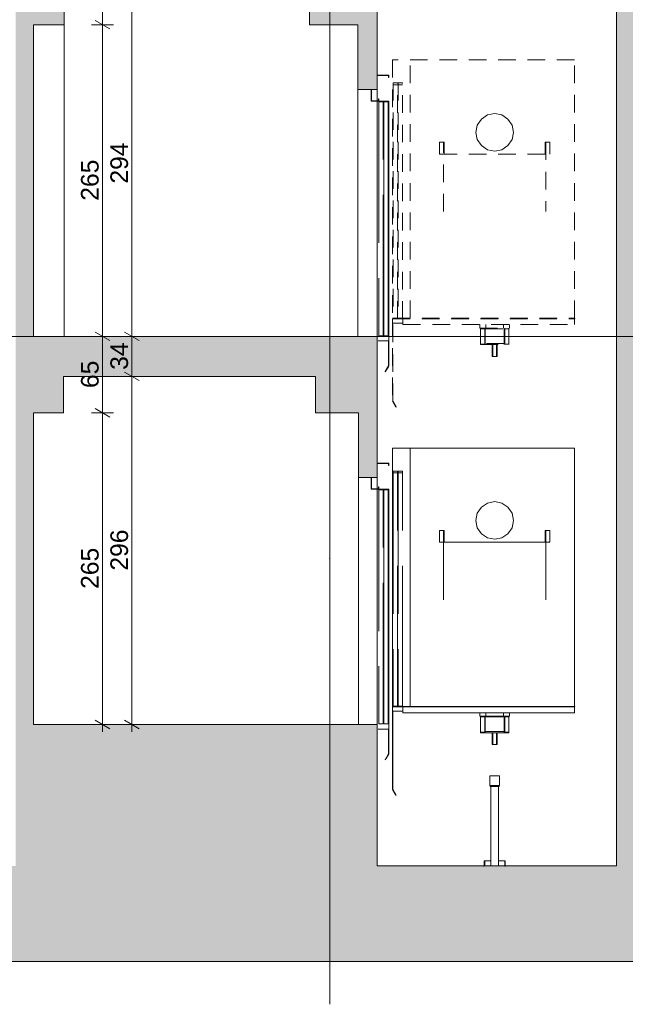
# Paper-space layout 'A-15 INWENTARYZACJA - PRZEKRÓJ' of a CAD drawing. Header units: millimetres. Extents: x 0 to 594, y 0 to 550.
# Tile 12 of 62: x 252 to 303, y 105 to 189. Entities that reach past the tile are written whole.
import ezdxf
from ezdxf.xclip import XClip

# ---------------------------------------------------------------- set-up
doc = ezdxf.new("R2010")
doc.units = ezdxf.units.MM
doc.header["$MEASUREMENT"] = 0
doc.header["$XCLIPFRAME"] = 0
for name, pattern in [('ACAD_ISO02W100', [15, 12, -3]), ('DASHDOTX2', [1000, 500, -250, 0, -250]), ('KURZGESTRICHELT', [550, 400, -150]), ('Przer. długie kreski', [2.5, 1.5, -1])]:
    doc.linetypes.add(name, pattern=pattern)
for name, color, linetype, lineweight, true_color in [('A_osie_Nr_pióra__16', 7, 'Continuous', 5, 0x0f0f0f), ('A_strop_Nr_pióra__10', 7, 'Continuous', 13, 0x4b4b4b), ('A_winda_Nr_pióra__10', 7, 'Continuous', 13, 0x4b4b4b), ('A_ściany_Nr_pióra__9', 7, 'Continuous', 13, 0xadadad)]:
    doc.layers.add(name, color=color, linetype=linetype, lineweight=lineweight, true_color=true_color)
doc.layers.add('A_podrys', color=7, linetype='Continuous')
for name, color, linetype, lineweight in [('A_strop_Nr_pióra__1', 7, 'Continuous', 20), ('A_wymiary_Nr_pióra__1', 7, 'Continuous', 20), ('A_wymiary_Nr_pióra__2', 8, 'Continuous', 13), ('A_ściany_Nr_pióra__1', 7, 'Continuous', 20)]:
    doc.layers.add(name, color=color, linetype=linetype, lineweight=lineweight)
doc.styles.add('STYL_AUTOMATYCZNY_4', font='arial.ttf')

# ---------------------------------------------------------------- blocks, each defined once
blk = doc.blocks.new('Rysunek_2_2', base_point=(-1563.001, -181.131))
at = {"linetype": 'Continuous', "lineweight": 0, "true_color": 0x000000}
h = blk.add_hatch(color=18, dxfattribs=at)
h.paths.add_polyline_path([(78.971, 521.258), (82.471, 521.258), (82.471, 526.771), (144.471, 526.771), (144.471, 492.058), (128.571, 492.058), (128.571, 487.833), (144.178, 487.833), (144.178, 485.033), (148.171, 485.033), (148.171, 458.833), (128.921, 458.833), (128.921, 459.335), (129.071, 459.335), (129.071, 460.335), (125.881, 460.335), (125.881, 460.838), (126.031, 460.838), (126.031, 461.838), (122.841, 461.838), (122.841, 462.34), (122.991, 462.34), (122.991, 463.34), (119.801, 463.34), (119.801, 463.842), (119.951, 463.842), (119.951, 464.842), (116.761, 464.842), (116.761, 465.345), (116.911, 465.345), (116.911, 466.345), (113.721, 466.345), (113.721, 466.847), (113.871, 466.847), (113.871, 467.847), (110.681, 467.847), (110.681, 468.349), (110.831, 468.349), (110.831, 469.349), (107.641, 469.349), (107.641, 469.851), (107.791, 469.851), (107.791, 470.851), (104.601, 470.851), (104.601, 471.354), (104.751, 471.354), (104.751, 472.354), (101.561, 472.354), (101.561, 472.856), (101.711, 472.856), (101.711, 473.856), (98.521, 473.856), (98.521, 474.358), (98.671, 474.358), (98.671, 475.358), (95.471, 475.358), (82.471, 475.358), (82.471, 472.158), (98.571, 472.158), (131.1, 456.083), (143.951, 456.083), (143.951, 452.033), (147.971, 452.033), (147.971, 425.983), (128.521, 425.983), (128.521, 426.467), (128.671, 426.467), (128.671, 427.467), (125.541, 427.467), (125.541, 427.951), (125.691, 427.951), (125.691, 428.951), (122.561, 428.951), (122.561, 429.435), (122.711, 429.435), (122.711, 430.435), (119.581, 430.435), (119.581, 430.92), (119.731, 430.92), (119.731, 431.92), (116.601, 431.92), (116.601, 432.404), (116.751, 432.404), (116.751, 433.404), (113.621, 433.404), (113.621, 433.888), (113.771, 433.888), (113.771, 434.888), (110.641, 434.888), (110.641, 435.372), (110.791, 435.372), (110.791, 436.372), (107.661, 436.372), (107.661, 436.856), (107.811, 436.856), (107.811, 437.856), (104.681, 437.856), (104.681, 438.34), (104.831, 438.34), (104.831, 439.34), (101.701, 439.34), (101.701, 439.824), (101.851, 439.824), (101.851, 440.824), (98.721, 440.824), (98.721, 441.308), (98.871, 441.308), (98.871, 442.308), (98.321, 442.308), (82.471, 442.308), (82.471, 439.308), (98.4, 439.308), (130.728, 423.208), (144.291, 423.208), (144.291, 419.148), (147.671, 419.148), (147.671, 393.008), (128.121, 393.008), (128.121, 393.522), (128.271, 393.522), (128.271, 394.522), (125.181, 394.522), (125.181, 395.035), (125.331, 395.035), (125.331, 396.035), (122.241, 396.035), (122.241, 396.549), (122.391, 396.549), (122.391, 397.549), (119.301, 397.549), (119.301, 398.063), (119.451, 398.063), (119.451, 399.063), (116.361, 399.063), (116.361, 399.576), (116.511, 399.576), (116.511, 400.576), (113.421, 400.576), (113.421, 401.09), (113.571, 401.09), (113.571, 402.09), (110.481, 402.09), (110.481, 402.604), (110.631, 402.604), (110.631, 403.604), (107.541, 403.604), (107.541, 404.117), (107.691, 404.117), (107.691, 405.117), (104.601, 405.117), (104.601, 405.631), (104.751, 405.631), (104.751, 406.631), (101.661, 406.631), (101.661, 407.145), (101.811, 407.145), (101.811, 408.145), (98.721, 408.145), (98.721, 408.658), (98.871, 408.658), (98.871, 409.658), (95.671, 409.658), (82.471, 409.658), (82.471, 406.408), (98.817, 406.408), (131.205, 389.733), (143.851, 389.733), (143.851, 385.843), (147.471, 385.843), (147.471, 359.733), (128.121, 359.733), (128.121, 360.245), (128.271, 360.245), (128.271, 361.245), (125.091, 361.245), (125.091, 361.756), (125.241, 361.756), (125.241, 362.756), (122.061, 362.756), (122.061, 363.267), (122.211, 363.267), (122.211, 364.267), (119.031, 364.267), (119.031, 364.779), (119.181, 364.779), (119.181, 365.779), (116.001, 365.779), (116.001, 366.29), (116.151, 366.29), (116.151, 367.29), (112.971, 367.29), (112.971, 367.801), (113.121, 367.801), (113.121, 368.801), (109.941, 368.801), (109.941, 369.313), (110.091, 369.313), (110.091, 370.313), (106.911, 370.313), (106.911, 370.824), (107.061, 370.824), (107.061, 371.824), (103.881, 371.824), (103.881, 372.335), (104.031, 372.335), (104.031, 373.335), (100.851, 373.335), (100.851, 373.847), (101.001, 373.847), (101.001, 374.847), (97.821, 374.847), (97.821, 375.358), (97.971, 375.358), (97.971, 376.358), (94.771, 376.358), (82.471, 376.358), (82.471, 373.208), (97.746, 373.208), (130.725, 356.758), (144.201, 356.758), (144.201, 353.088), (148.071, 353.088), (148.071, 326.658), (128.521, 326.658), (128.521, 327.154), (128.671, 327.154), (128.671, 328.154), (125.521, 328.154), (125.521, 328.649), (125.671, 328.649), (125.671, 329.649), (122.521, 329.649), (122.521, 330.145), (122.671, 330.145), (122.671, 331.145), (119.521, 331.145), (119.521, 331.64), (119.671, 331.64), (119.671, 332.64), (116.521, 332.64), (116.521, 333.135), (116.671, 333.135), (116.671, 334.135), (113.521, 334.135), (113.521, 334.631), (113.671, 334.631), (113.671, 335.631), (110.521, 335.631), (110.521, 336.126), (110.671, 336.126), (110.671, 337.126), (107.521, 337.126), (107.521, 337.622), (107.671, 337.622), (107.671, 338.622), (104.521, 338.622), (104.521, 339.117), (104.671, 339.117), (104.671, 340.117), (101.521, 340.117), (101.521, 340.613), (101.671, 340.613), (101.671, 341.613), (98.521, 341.613), (98.521, 342.108), (98.671, 342.108), (98.671, 343.108), (95.471, 343.108), (82.471, 343.108), (82.471, 340.108), (98.177, 340.108), (131.528, 323.483), (144.014, 323.483), (144.014, 319.913), (147.971, 319.913), (147.971, 293.683), (147.771, 293.683), (128.421, 293.683), (128.421, 294.185), (128.571, 294.185), (128.571, 295.185), (125.441, 295.185), (125.441, 295.688), (125.591, 295.688), (125.591, 296.688), (122.461, 296.688), (122.461, 297.19), (122.611, 297.19), (122.611, 298.19), (119.481, 298.19), (119.481, 298.692), (119.631, 298.692), (119.631, 299.692), (116.501, 299.692), (116.501, 300.195), (116.651, 300.195), (116.651, 301.195), (113.521, 301.195), (113.521, 301.697), (113.671, 301.697), (113.671, 302.697), (110.541, 302.697), (110.541, 303.199), (110.691, 303.199), (110.691, 304.199), (107.561, 304.199), (107.561, 304.701), (107.711, 304.701), (107.711, 305.701), (104.581, 305.701), (104.581, 306.204), (104.731, 306.204), (104.731, 307.204), (101.601, 307.204), (101.601, 307.706), (101.751, 307.706), (101.751, 308.706), (98.621, 308.706), (98.621, 309.208), (98.771, 309.208), (98.771, 310.208), (95.571, 310.208), (82.471, 310.208), (82.471, 307.008), (98.657, 307.008), (131.337, 290.533), (143.821, 290.533), (143.821, 286.843), (147.771, 286.843), (147.771, 260.633), (128.171, 260.633), (128.121, 260.633), (128.121, 261.099), (128.271, 261.099), (128.271, 262.099), (125.161, 262.099), (125.161, 262.565), (125.311, 262.565), (125.311, 263.565), (122.201, 263.565), (122.201, 264.031), (122.351, 264.031), (122.351, 265.031), (119.241, 265.031), (119.241, 265.497), (119.391, 265.497), (119.391, 266.497), (116.281, 266.497), (116.281, 266.963), (116.431, 266.963), (116.431, 267.963), (113.321, 267.963), (113.321, 268.429), (113.471, 268.429), (113.471, 269.429), (110.361, 269.429), (110.361, 269.895), (110.511, 269.895), (110.511, 270.895), (107.401, 270.895), (107.401, 271.36), (107.551, 271.36), (107.551, 272.36), (104.441, 272.36), (104.441, 272.826), (104.591, 272.826), (104.591, 273.826), (101.481, 273.826), (101.481, 274.292), (101.631, 274.292), (101.631, 275.292), (98.521, 275.292), (98.521, 275.758), (98.671, 275.758), (98.671, 276.758), (95.471, 276.758), (82.471, 276.758), (82.471, 273.908), (97.936, 273.908), (129.941, 258.058), (144.279, 258.058), (144.279, 254.058), (148.071, 254.058), (148.171, 254.058), (148.171, 227.858), (148.071, 227.858), (128.821, 227.858), (128.821, 228.317), (128.971, 228.317), (128.971, 229.317), (125.791, 229.317), (125.791, 229.776), (125.941, 229.776), (125.941, 230.776), (122.761, 230.776), (122.761, 231.235), (122.911, 231.235), (122.911, 232.235), (119.731, 232.235), (119.731, 232.695), (119.881, 232.695), (119.881, 233.695), (116.701, 233.695), (116.701, 234.154), (116.851, 234.154), (116.851, 235.154), (113.671, 235.154), (113.671, 235.613), (113.821, 235.613), (113.821, 236.613), (110.641, 236.613), (110.641, 237.072), (110.791, 237.072), (110.791, 238.072), (107.611, 238.072), (107.611, 238.531), (107.761, 238.531), (107.761, 239.531), (104.581, 239.531), (104.581, 239.99), (104.731, 239.99), (104.731, 240.99), (101.551, 240.99), (101.551, 241.449), (101.701, 241.449), (101.701, 242.449), (98.521, 242.449), (98.521, 242.908), (98.671, 242.908), (98.671, 243.908), (95.471, 243.908), (82.471, 243.908), (82.471, 257.508), (80.778, 257.508), (80.778, 257.458), (79.778, 257.458), (79.778, 257.508), (78.971, 257.508), (78.971, 128.858), (78.971, 108.706), (172.701, 108.706), (223.521, 108.706), (304.19, 108.706), (545.864, 108.706), (545.864, 212.647), (540.844, 212.647), (540.844, 210.897), (524.894, 210.897), (524.894, 211.43), (525.044, 211.43), (525.044, 212.43), (521.953, 212.43), (521.953, 212.963), (522.103, 212.963), (522.103, 213.963), (519.012, 213.963), (519.012, 214.496), (519.162, 214.496), (519.162, 215.496), (516.071, 215.496), (516.071, 216.029), (516.221, 216.029), (516.221, 217.029), (513.13, 217.029), (513.13, 217.562), (513.28, 217.562), (513.28, 218.562), (510.189, 218.562), (510.189, 219.095), (510.339, 219.095), (510.339, 220.095), (507.248, 220.095), (507.248, 220.628), (507.398, 220.628), (507.398, 221.628), (504.307, 221.628), (504.307, 222.161), (504.457, 222.161), (504.457, 223.161), (501.366, 223.161), (501.366, 223.694), (501.516, 223.694), (501.516, 224.694), (498.425, 224.694), (498.425, 225.226), (498.575, 225.226), (498.575, 226.226), (495.849, 226.226), (495.484, 226.226), (495.484, 226.759), (495.634, 226.759), (495.634, 227.759), (495.554, 227.759), (477.104, 227.759), (477.104, 254.109), (479.494, 254.109), (479.494, 257.939), (494.161, 257.939), (524.302, 242.503), (527.184, 241.027), (540.844, 241.027), (540.844, 243.977), (524.714, 243.977), (524.714, 244.505), (524.864, 244.505), (524.864, 245.505), (521.731, 245.505), (521.731, 246.033), (521.881, 246.033), (521.881, 247.033), (518.748, 247.033), (518.748, 247.56), (518.898, 247.56), (518.898, 248.56), (515.765, 248.56), (515.765, 249.088), (515.915, 249.088), (515.915, 250.088), (512.782, 250.088), (512.782, 250.616), (512.932, 250.616), (512.932, 251.616), (509.799, 251.616), (509.799, 252.144), (509.949, 252.144), (509.949, 253.144), (506.816, 253.144), (506.816, 253.671), (506.966, 253.671), (506.966, 254.671), (503.833, 254.671), (503.833, 255.199), (503.983, 255.199), (503.983, 256.199), (500.85, 256.199), (500.85, 256.727), (501, 256.727), (501, 257.727), (497.867, 257.727), (497.867, 258.255), (498.017, 258.255), (498.017, 259.255), (495.067, 259.255), (494.884, 259.255), (494.884, 259.782), (495.034, 259.782), (495.034, 260.782), (494.924, 260.782), (494.774, 260.782), (491.904, 260.782), (476.524, 260.782), (476.494, 260.782), (476.494, 287.012), (478.924, 287.012), (478.924, 290.882), (494.18, 290.882), (524.493, 275.514), (528.116, 273.677), (540.844, 273.677), (540.844, 276.987), (527.733, 276.987), (524.904, 276.987), (524.904, 277.513), (525.054, 277.513), (525.054, 278.513), (521.894, 278.513), (521.894, 279.039), (522.044, 279.039), (522.044, 280.039), (518.884, 280.039), (518.884, 280.565), (519.034, 280.565), (519.034, 281.565), (515.874, 281.565), (515.874, 282.091), (516.024, 282.091), (516.024, 283.091), (512.864, 283.091), (512.864, 283.617), (513.014, 283.617), (513.014, 284.617), (509.854, 284.617), (509.854, 285.143), (510.004, 285.143), (510.004, 286.143), (506.844, 286.143), (506.844, 286.669), (506.994, 286.669), (506.994, 287.669), (503.834, 287.669), (503.834, 288.195), (503.984, 288.195), (503.984, 289.195), (500.824, 289.195), (500.824, 289.721), (500.974, 289.721), (500.974, 290.721), (497.814, 290.721), (497.814, 291.247), (497.964, 291.247), (497.964, 292.247), (494.804, 292.247), (494.804, 292.271), (494.804, 292.773), (494.954, 292.773), (494.954, 293.773), (494.924, 293.773), (494.454, 293.773), (476.824, 293.773), (476.824, 319.773), (478.994, 319.773), (478.994, 323.723), (495.855, 323.723), (524.618, 308.913), (528.086, 307.127), (540.844, 307.127), (540.844, 310.427), (524.954, 310.427), (524.954, 310.959), (525.104, 310.959), (525.104, 311.959), (521.98, 311.959), (521.98, 312.49), (522.13, 312.49), (522.13, 313.49), (519.006, 313.49), (519.006, 314.021), (519.156, 314.021), (519.156, 315.021), (516.032, 315.021), (516.032, 315.553), (516.182, 315.553), (516.182, 316.553), (513.058, 316.553), (513.058, 317.084), (513.208, 317.084), (513.208, 318.084), (510.084, 318.084), (510.084, 318.615), (510.234, 318.615), (510.234, 319.615), (507.11, 319.615), (507.11, 320.147), (507.26, 320.147), (507.26, 321.147), (504.136, 321.147), (504.136, 321.678), (504.286, 321.678), (504.286, 322.678), (501.162, 322.678), (501.162, 323.21), (501.312, 323.21), (501.312, 324.21), (498.188, 324.21), (498.188, 324.741), (498.338, 324.741), (498.338, 325.741), (495.214, 325.741), (495.214, 325.759), (495.214, 326.272), (495.364, 326.272), (495.364, 327.272), (494.884, 327.272), (492.234, 327.272), (476.744, 327.272), (476.744, 353.502), (479.104, 353.502), (479.104, 357.272), (494.171, 357.272), (524.472, 342.222), (527.824, 340.557), (540.844, 340.557), (540.844, 343.717), (524.834, 343.717), (524.834, 344.21), (524.984, 344.21), (524.984, 345.21), (521.828, 345.21), (521.828, 345.703), (521.978, 345.703), (521.978, 346.703), (518.822, 346.703), (518.822, 347.196), (518.972, 347.196), (518.972, 348.196), (515.816, 348.196), (515.816, 348.689), (515.966, 348.689), (515.966, 349.689), (512.81, 349.689), (512.81, 350.182), (512.96, 350.182), (512.96, 351.182), (509.804, 351.182), (509.804, 351.676), (509.954, 351.676), (509.954, 352.676), (506.798, 352.676), (506.798, 353.169), (506.948, 353.169), (506.948, 354.169), (503.792, 354.169), (503.792, 354.662), (503.942, 354.662), (503.942, 355.662), (503.693, 355.662), (500.786, 355.662), (500.786, 356.155), (500.936, 356.155), (500.936, 357.155), (500.69, 357.155), (497.78, 357.155), (497.78, 357.648), (497.93, 357.648), (497.93, 358.648), (497.687, 358.648), (495.09, 358.648), (494.774, 358.648), (494.774, 359.141), (494.924, 359.141), (494.924, 360.141), (476.674, 360.141), (476.674, 386.401), (478.894, 386.401), (478.894, 389.901), (495.646, 389.901), (524.664, 375.537), (528.34, 373.717), (540.844, 373.717), (540.844, 377.057), (524.974, 377.057), (524.974, 377.542), (525.124, 377.542), (525.124, 378.542), (521.974, 378.542), (521.974, 379.027), (522.124, 379.027), (522.124, 380.027), (518.974, 380.027), (518.974, 380.512), (519.124, 380.512), (519.124, 381.512), (515.974, 381.512), (515.974, 381.997), (516.124, 381.997), (516.124, 382.997), (512.974, 382.997), (512.974, 383.482), (513.124, 383.482), (513.124, 384.482), (509.974, 384.482), (509.974, 384.967), (510.124, 384.967), (510.124, 385.967), (506.974, 385.967), (506.974, 386.452), (507.124, 386.452), (507.124, 387.452), (503.974, 387.452), (503.974, 387.937), (504.124, 387.937), (504.124, 388.937), (500.974, 388.937), (500.974, 389.422), (501.124, 389.422), (501.124, 390.422), (497.974, 390.422), (497.974, 390.907), (498.124, 390.907), (498.124, 391.907), (494.974, 391.907), (494.974, 392.392), (495.124, 392.392), (495.124, 393.392), (476.594, 393.392), (476.594, 419.552), (478.984, 419.552), (478.984, 423.322), (494.208, 423.322), (524.534, 408.57), (528.158, 406.807), (540.844, 406.807), (540.844, 410.087), (524.844, 410.087), (524.844, 410.563), (524.994, 410.563), (524.994, 411.563), (521.81, 411.563), (521.81, 412.039), (521.96, 412.039), (521.96, 413.039), (518.776, 413.039), (518.776, 413.515), (518.926, 413.515), (518.926, 414.515), (515.742, 414.515), (515.742, 414.991), (515.892, 414.991), (515.892, 415.991), (512.708, 415.991), (512.708, 416.467), (512.858, 416.467), (512.858, 417.467), (509.674, 417.467), (509.674, 417.943), (509.824, 417.943), (509.824, 418.943), (506.64, 418.943), (506.64, 419.419), (506.79, 419.419), (506.79, 420.419), (503.606, 420.419), (503.606, 420.895), (503.756, 420.895), (503.756, 421.895), (500.572, 421.895), (500.572, 422.37), (500.722, 422.37), (500.722, 423.37), (497.538, 423.37), (497.538, 423.846), (497.688, 423.846), (497.688, 424.846), (494.504, 424.846), (494.504, 425.322), (494.654, 425.322), (494.654, 426.322), (476.524, 426.322), (476.524, 452.452), (478.296, 452.452), (478.296, 456.352), (494.145, 456.352), (527.939, 439.877), (540.844, 439.877), (540.844, 442.957), (525.044, 442.957), (525.044, 443.423), (525.194, 443.423), (525.194, 444.423), (522.038, 444.423), (522.038, 444.888), (522.188, 444.888), (522.188, 445.888), (519.032, 445.888), (519.032, 446.354), (519.182, 446.354), (519.182, 447.354), (516.026, 447.354), (516.026, 447.819), (516.176, 447.819), (516.176, 448.819), (513.02, 448.819), (513.02, 449.285), (513.17, 449.285), (513.17, 450.285), (510.014, 450.285), (510.014, 450.75), (510.164, 450.75), (510.164, 451.75), (507.008, 451.75), (507.008, 452.215), (507.158, 452.215), (507.158, 453.215), (504.002, 453.215), (504.002, 453.681), (504.152, 453.681), (504.152, 454.681), (500.996, 454.681), (500.996, 455.146), (501.146, 455.146), (501.146, 456.146), (497.99, 456.146), (497.99, 456.612), (498.14, 456.612), (498.14, 457.612), (494.984, 457.612), (494.984, 458.077), (495.134, 458.077), (495.134, 459.077), (476.554, 459.077), (476.554, 485.297), (478.654, 485.297), (478.654, 488.687), (540.844, 488.687), (540.844, 485.317), (545.864, 485.317), (545.864, 508.739), (540.844, 508.739), (540.844, 506.896), (346.273, 506.896), (346.273, 532.459), (344.115, 532.459), (344.115, 530.095), (82.471, 530.095), (82.471, 532.459), (78.971, 532.459)])
h.paths.add_polyline_path([(95.471, 211.358), (82.471, 211.358), (82.471, 241.358), (97.329, 241.358), (131.386, 224.958), (144.133, 224.958), (144.133, 221.358), (148.071, 221.358), (148.071, 194.858), (128.521, 194.858), (128.521, 195.358), (128.671, 195.358), (128.671, 196.358), (125.521, 196.358), (125.521, 196.858), (125.671, 196.858), (125.671, 197.858), (122.521, 197.858), (122.521, 198.358), (122.671, 198.358), (122.671, 199.358), (119.521, 199.358), (119.521, 199.858), (119.671, 199.858), (119.671, 200.858), (116.521, 200.858), (116.521, 201.358), (116.671, 201.358), (116.671, 202.358), (113.521, 202.358), (113.521, 202.858), (113.671, 202.858), (113.671, 203.858), (110.521, 203.858), (110.521, 204.358), (110.671, 204.358), (110.671, 205.358), (107.521, 205.358), (107.521, 205.858), (107.671, 205.858), (107.671, 206.858), (104.521, 206.858), (104.521, 207.358), (104.671, 207.358), (104.671, 208.358), (101.521, 208.358), (101.521, 208.858), (101.671, 208.858), (101.671, 209.858), (98.521, 209.858), (98.521, 210.358), (98.671, 210.358), (98.671, 211.358)], flags=0)
h.paths.add_polyline_path([(82.471, 145.158), (82.471, 175.258), (98.262, 175.258), (131.328, 158.558), (144.571, 158.558), (144.571, 155.088), (147.971, 155.088), (147.971, 128.858), (126.421, 128.858), (126.421, 129.488), (126.571, 129.488), (126.571, 130.488), (123.477, 130.488), (123.477, 131.118), (123.627, 131.118), (123.627, 132.118), (120.532, 132.118), (120.532, 132.748), (120.682, 132.748), (120.682, 133.748), (117.588, 133.748), (117.588, 134.378), (117.738, 134.378), (117.738, 135.378), (114.643, 135.378), (114.643, 136.008), (114.793, 136.008), (114.793, 137.008), (111.699, 137.008), (111.699, 137.638), (111.849, 137.638), (111.849, 138.638), (108.754, 138.638), (108.754, 139.268), (108.904, 139.268), (108.904, 140.268), (105.81, 140.268), (105.81, 140.898), (105.96, 140.898), (105.96, 141.898), (102.865, 141.898), (102.865, 142.528), (103.015, 142.528), (103.015, 143.528), (99.921, 143.528), (99.921, 144.158), (100.071, 144.158), (100.071, 145.158), (96.871, 145.158)], flags=0)
h.paths.add_polyline_path([(98.571, 178.358), (82.471, 178.358), (82.471, 208.858), (97.167, 208.858), (130.967, 191.958), (144.129, 191.958), (144.129, 188.388), (147.871, 188.388), (147.871, 161.858), (131.471, 161.858), (128.271, 161.858), (128.121, 161.858), (128.121, 162.358), (128.271, 162.358), (128.271, 163.358), (125.151, 163.358), (125.151, 163.858), (125.301, 163.858), (125.301, 164.858), (122.181, 164.858), (122.181, 165.358), (122.331, 165.358), (122.331, 166.358), (119.211, 166.358), (119.211, 166.858), (119.361, 166.858), (119.361, 167.858), (116.241, 167.858), (116.241, 168.358), (116.391, 168.358), (116.391, 169.358), (113.271, 169.358), (113.271, 169.858), (113.421, 169.858), (113.421, 170.858), (110.301, 170.858), (110.301, 171.358), (110.451, 171.358), (110.451, 172.358), (107.331, 172.358), (107.331, 172.858), (107.481, 172.858), (107.481, 173.858), (104.361, 173.858), (104.361, 174.358), (104.511, 174.358), (104.511, 175.358), (101.391, 175.358), (101.391, 175.858), (101.541, 175.858), (101.541, 176.858), (98.421, 176.858), (98.421, 177.358), (98.571, 177.358)], flags=0)
h.paths.add_polyline_path([(150.524, 494.366), (170.201, 494.366), (170.201, 116.835), (150.524, 116.835)], flags=0)
h.paths.add_polyline_path([(172.701, 496.906), (150.524, 496.906), (150.524, 507.797), (150.524, 526.771), (195.183, 526.771), (195.183, 496.906)], flags=0)
h.paths.add_polyline_path([(172.701, 224.871), (222.021, 224.871), (222.021, 215.858), (223.521, 215.858), (223.521, 227.858), (172.701, 227.858), (172.701, 257.637), (222.021, 257.637), (222.021, 248.858), (223.521, 248.858), (223.521, 260.633), (172.701, 260.633), (172.701, 290.657), (222.021, 290.657), (222.021, 281.633), (223.521, 281.633), (223.521, 293.683), (172.701, 293.683), (172.701, 323.677), (222.021, 323.677), (222.021, 314.683), (223.521, 314.683), (223.521, 326.858), (172.701, 326.858), (172.701, 356.697), (222.021, 356.697), (222.021, 347.858), (223.521, 347.858), (223.521, 359.933), (172.701, 359.933), (172.701, 389.633), (222.021, 389.633), (222.021, 380.933), (223.521, 380.933), (223.521, 393.158), (172.701, 393.158), (172.701, 422.653), (222.021, 422.653), (222.021, 414.158), (223.521, 414.158), (223.521, 426.133), (172.701, 426.133), (172.701, 455.673), (222.021, 455.673), (222.021, 447.133), (223.521, 447.133), (223.521, 458.833), (172.701, 458.833), (172.701, 488.693), (222.021, 488.693), (222.021, 479.833), (223.521, 479.833), (223.521, 494.535), (251.6, 494.535), (251.6, 116.835), (223.521, 116.835), (223.521, 128.858), (172.701, 128.858), (172.701, 158.494), (222.021, 158.494), (222.021, 149.858), (223.521, 149.858), (223.521, 161.858), (172.701, 161.858), (172.701, 191.682), (222.021, 191.682), (222.021, 182.858), (223.521, 182.858), (223.521, 194.858), (172.701, 194.858)], flags=0)
h.paths.add_polyline_path([(196.183, 496.906), (196.183, 526.771), (211.83, 526.771), (211.83, 522.206), (215.555, 522.206), (215.555, 526.771), (277.7, 526.771), (277.7, 522.206), (281.341, 522.206), (281.341, 526.771), (330.073, 526.771), (343.402, 526.771), (343.402, 520.253), (344.306, 520.253), (344.306, 491.91), (330.073, 491.91), (308.338, 491.91), (308.338, 496.906), (302.69, 496.906), (223.521, 496.906), (222.021, 496.906)], flags=0)
h.paths.add_polyline_path([(252.986, 194.858), (252.986, 221.358), (256.744, 221.358), (256.744, 224.268), (276.249, 224.268), (276.249, 221.358), (280.601, 221.358), (280.601, 215.858), (282.33, 215.858), (282.33, 227.858), (253.1, 227.858), (253.1, 254.133), (255.965, 254.133), (255.965, 257.043), (276.56, 257.043), (276.56, 254.133), (280.531, 254.133), (280.531, 248.858), (282.33, 248.858), (282.33, 260.633), (253.1, 260.633), (253.1, 286.843), (255.62, 286.843), (255.62, 290.033), (276.43, 290.033), (276.43, 286.843), (280.911, 286.843), (280.911, 281.633), (282.33, 281.633), (282.33, 293.683), (253.1, 293.683), (253.1, 319.913), (255.56, 319.913), (255.56, 323.193), (276.41, 323.193), (276.41, 319.913), (280.781, 319.913), (280.781, 314.683), (282.33, 314.683), (282.33, 326.858), (253.1, 326.858), (253.1, 353.088), (255.85, 353.088), (255.85, 356.348), (276.87, 356.348), (276.87, 353.088), (280.771, 353.088), (280.771, 347.858), (282.33, 347.858), (282.33, 359.933), (253.1, 359.933), (253.1, 385.843), (255.8, 385.843), (255.8, 389.443), (276.57, 389.443), (276.57, 385.843), (280.771, 385.843), (280.771, 380.933), (282.33, 380.933), (282.33, 393.158), (253.1, 393.158), (253.1, 419.148), (255.377, 419.148), (255.377, 423.278), (277.092, 423.278), (277.092, 419.148), (280.851, 419.148), (280.851, 414.158), (282.33, 414.158), (282.33, 426.133), (253.1, 426.133), (253.1, 451.983), (255.98, 451.983), (255.98, 456.083), (276.881, 456.083), (276.86, 451.983), (280.851, 451.983), (280.851, 447.133), (282.33, 447.133), (282.33, 458.833), (253.1, 458.833), (253.1, 485.003), (255.966, 485.003), (255.966, 488.143), (276.82, 488.143), (276.82, 485.003), (280.951, 485.003), (280.951, 479.833), (282.33, 479.833), (282.33, 494.535), (302.69, 494.535), (302.69, 116.835), (282.33, 116.835), (282.33, 128.858), (253.1, 128.858), (253.1, 155.358), (255.659, 155.358), (255.659, 158.458), (277.1, 158.458), (277.1, 155.358), (280.751, 155.358), (280.751, 149.858), (282.33, 149.858), (282.33, 161.858), (253.1, 161.858), (253.1, 188.358), (255.71, 188.358), (255.71, 191.268), (276.58, 191.268), (276.58, 188.358), (280.69, 188.358), (280.69, 182.858), (282.33, 182.858), (282.33, 194.858)], flags=0)
h.paths.add_polyline_path([(304.19, 158.737), (455.374, 158.737), (455.374, 128.858), (304.19, 128.858)], flags=0)
h.paths.add_polyline_path([(304.19, 323.831), (474.634, 323.831), (474.634, 293.683), (304.19, 293.683)], flags=0)
h.paths.add_polyline_path([(304.19, 224.831), (474.634, 224.831), (474.634, 194.858), (304.19, 194.858)], flags=0)
h.paths.add_polyline_path([(304.19, 458.833), (304.19, 488.842), (474.634, 488.842), (474.634, 458.833)], flags=0)
h.paths.add_polyline_path([(304.19, 290.656), (474.634, 290.656), (474.634, 260.633), (304.19, 260.633)], flags=0)
h.paths.add_polyline_path([(474.634, 393.158), (304.19, 393.158), (304.19, 423.106), (474.634, 423.106)], flags=0)
h.paths.add_polyline_path([(304.19, 356.906), (474.634, 356.906), (474.634, 326.858), (304.19, 326.858)], flags=0)
h.paths.add_polyline_path([(304.19, 161.658), (304.19, 191.831), (474.634, 191.831), (474.634, 161.658), (455.374, 161.658)], flags=0)
h.paths.add_polyline_path([(304.19, 227.858), (304.19, 257.606), (474.634, 257.606), (474.634, 227.858)], flags=0)
h.paths.add_polyline_path([(304.19, 426.133), (304.19, 455.806), (474.634, 455.806), (474.634, 426.133)], flags=0)
h.paths.add_polyline_path([(304.19, 359.933), (304.19, 390.131), (474.634, 390.131), (474.634, 360.141), (474.634, 359.933)], flags=0)
h.paths.add_polyline_path([(349.328, 491.91), (349.328, 503.872), (540.844, 503.872), (540.844, 491.91), (474.634, 491.91)], flags=0)
h.paths.add_polyline_path([(540.844, 129.007), (456.874, 129.007), (456.874, 158.737), (474.634, 158.737), (474.634, 155.257), (479.284, 155.257), (479.284, 158.737), (495.613, 158.737), (516.724, 148.936), (518.578, 148.076), (518.578, 147.553), (540.844, 147.553)], flags=0)
h.paths.add_polyline_path([(477.024, 188.328), (479.355, 188.328), (479.355, 192.081), (494.25, 192.081), (524.526, 177.003), (528.16, 175.193), (540.844, 175.193), (540.844, 150.553), (519.727, 150.553), (516.954, 150.553), (516.954, 151.941), (513.964, 151.941), (513.964, 153.329), (510.974, 153.329), (510.974, 154.717), (507.984, 154.717), (507.984, 156.106), (504.994, 156.106), (504.994, 157.494), (502.004, 157.494), (502.004, 158.882), (499.014, 158.882), (499.014, 160.27), (496.024, 160.27), (496.024, 161.658), (494.834, 161.658), (477.024, 161.658)], flags=0)
h.paths.add_polyline_path([(477.104, 220.828), (479.254, 220.828), (479.254, 224.558), (495.439, 224.558), (524.46, 209.432), (525.678, 208.797), (526.72, 208.797), (540.844, 208.797), (540.844, 178.537), (527.761, 178.537), (525.004, 178.537), (525.004, 179.014), (525.154, 179.014), (525.154, 180.014), (522.017, 180.014), (522.017, 180.49), (522.167, 180.49), (522.167, 181.49), (519.03, 181.49), (519.03, 181.967), (519.18, 181.967), (519.18, 182.967), (516.043, 182.967), (516.043, 183.443), (516.193, 183.443), (516.193, 184.443), (513.056, 184.443), (513.056, 184.919), (513.206, 184.919), (513.206, 185.919), (510.069, 185.919), (510.069, 186.396), (510.219, 186.396), (510.219, 187.396), (507.082, 187.396), (507.082, 187.872), (507.232, 187.872), (507.232, 188.872), (504.095, 188.872), (504.095, 189.349), (504.245, 189.349), (504.245, 190.349), (501.108, 190.349), (501.108, 190.825), (501.258, 190.825), (501.258, 191.825), (498.121, 191.825), (498.121, 192.302), (498.271, 192.302), (498.271, 193.302), (495.271, 193.302), (495.134, 193.302), (495.134, 193.778), (495.284, 193.778), (495.284, 194.778), (494.874, 194.778), (477.104, 194.778)], flags=0)
at = {"layer": 'A_osie_Nr_pióra__16', "color": 250, "linetype": 'DASHDOTX2', "lineweight": 5, "true_color": 0x0f0f0f}
for p, q in [((278.296, 501.211), (278.296, 142.962)), ((278.296, 142.962), (278.296, 105.073))]:
    blk.add_line(p, q, dxfattribs=at)
blk.add_point((278.296, 142.962), dxfattribs=at)
blk.add_point((278.296, 142.962), dxfattribs=at)
at = {"layer": 'A_strop_Nr_pióra__1', "color": 7, "linetype": 'Continuous', "lineweight": 20}
for p, q in [((255.71, 188.358), (255.71, 191.268)), ((276.58, 188.358), (276.58, 191.268)), ((255.71, 188.358), (253.1, 188.358)), ((280.69, 188.358), (276.58, 188.358)), ((282.33, 182.858), (280.69, 182.858)), ((255.659, 158.458), (277.1, 158.458)), ((255.659, 155.358), (255.659, 158.458)), ((277.1, 158.458), (277.1, 155.358)), ((255.659, 155.358), (253.1, 155.358)), ((280.751, 155.358), (277.1, 155.358)), ((282.33, 149.858), (280.751, 149.858)), ((253.1, 128.858), (282.33, 128.858)), ((282.33, 128.858), (282.33, 116.835)), ((282.33, 116.835), (291.48, 116.835)), ((293.18, 116.835), (302.69, 116.835)), ((78.971, 108.706), (545.864, 108.706))]:
    blk.add_line(p, q, dxfattribs=at)
at = {"layer": 'A_strop_Nr_pióra__10', "color": 251, "linetype": 'KURZGESTRICHELT', "lineweight": 13, "true_color": 0x4b4b4b}
blk.add_line((223.521, 161.858), (589.1, 161.858), dxfattribs=at)
at = {"layer": 'A_winda_Nr_pióra__10', "color": 251, "linetype": 'Przer. długie kreski', "lineweight": 13, "true_color": 0x4b4b4b}
for p, q in [((299.13, 185.358), (283.65, 185.358)), ((283.65, 185.358), (283.65, 163.398)), ((285.13, 163.398), (285.13, 185.358)), ((299.13, 163.398), (299.13, 185.358)), ((283.69, 183.408), (283.69, 163.358)), ((284.06, 183.408), (283.69, 183.408)), ((284.06, 163.358), (284.06, 183.408)), ((284.11, 183.408), (284.11, 163.358)), ((284.48, 183.408), (284.11, 183.408)), ((284.48, 163.358), (284.48, 183.408)), ((284.06, 183.258), (283.69, 183.258)), ((284.48, 183.258), (284.11, 183.258)), ((291.199, 180.34), (290.852, 179.82)), ((291.718, 180.686), (291.199, 180.34)), ((292.33, 180.808), (291.718, 180.686)), ((292.943, 180.686), (292.33, 180.808)), ((293.462, 180.34), (292.943, 180.686)), ((293.808, 179.82), (293.462, 180.34)), ((290.852, 179.82), (290.73, 179.208)), ((290.73, 179.208), (290.852, 178.596)), ((293.93, 179.208), (293.808, 179.82)), ((293.808, 178.596), (293.93, 179.208)), ((288.03, 178.358), (287.63, 178.358)), ((287.63, 178.358), (287.63, 177.358)), ((287.98, 172.473), (287.98, 178.358)), ((288.03, 177.358), (288.03, 178.358)), ((290.852, 178.596), (291.199, 178.077)), ((293.462, 178.077), (293.808, 178.596)), ((297.03, 178.358), (296.63, 178.358)), ((296.63, 178.358), (296.63, 177.358)), ((296.68, 178.358), (296.68, 172.473)), ((297.03, 177.358), (297.03, 178.358)), ((291.199, 178.077), (291.718, 177.73)), ((291.718, 177.73), (292.33, 177.608)), ((292.33, 177.608), (292.943, 177.73)), ((292.943, 177.73), (293.462, 178.077)), ((287.63, 177.358), (297.03, 177.358)), ((283.63, 163.358), (299.145, 163.358)), ((283.63, 163.358), (283.63, 156.358)), ((283.65, 163.398), (299.145, 163.398)), ((283.69, 163.408), (284.06, 163.408)), ((284.11, 163.408), (284.48, 163.408)), ((284.515, 163.398), (284.515, 163.358)), ((284.53, 163.358), (284.53, 162.858)), ((285.115, 163.398), (285.115, 163.358)), ((299.115, 163.358), (299.115, 163.398)), ((299.13, 162.858), (299.13, 163.358)), ((299.145, 163.358), (299.145, 163.398)), ((283.63, 162.988), (284.53, 162.988)), ((283.66, 156.358), (283.66, 162.988)), ((284.53, 162.858), (299.13, 162.858)), ((291.08, 162.858), (291.08, 162.558)), ((291.08, 162.558), (293.58, 162.558)), ((291.13, 162.558), (291.13, 161.158)), ((291.13, 162.508), (291.48, 162.508)), ((291.48, 162.508), (291.48, 161.208)), ((291.53, 162.558), (291.53, 161.158)), ((291.53, 162.508), (293.13, 162.508)), ((291.58, 162.558), (291.58, 162.858)), ((293.08, 162.858), (293.08, 162.558)), ((293.13, 161.158), (293.13, 162.558)), ((293.18, 162.508), (293.53, 162.508)), ((293.18, 161.208), (293.18, 162.508)), ((293.53, 161.158), (293.53, 162.558)), ((293.58, 162.558), (293.58, 162.858)), ((291.48, 161.208), (291.13, 161.208)), ((291.13, 161.158), (293.53, 161.158)), ((293.13, 161.258), (291.53, 161.258)), ((292.13, 161.158), (292.13, 160.158)), ((292.18, 160.158), (292.18, 161.158)), ((292.48, 160.158), (292.48, 161.158)), ((292.53, 160.158), (292.53, 161.158)), ((293.53, 161.208), (293.18, 161.208)), ((292.13, 160.158), (292.53, 160.158)), ((283.63, 156.358), (283.66, 156.358)), ((283.658, 156.366), (283.632, 156.35)), ((283.632, 156.35), (283.932, 155.85)), ((283.958, 155.866), (283.658, 156.366)), ((283.932, 155.85), (283.958, 155.866))]:
    blk.add_line(p, q, dxfattribs=at)
at = {"layer": 'A_winda_Nr_pióra__10', "color": 251, "linetype": 'Continuous', "lineweight": 13, "true_color": 0x4b4b4b}
for p, q in [((282.33, 181.888), (282.33, 184.078)), ((283.33, 184.078), (282.33, 184.078)), ((282.33, 184.048), (283.3, 184.048)), ((283.3, 184.048), (283.3, 183.878)), ((283.3, 183.878), (283.33, 183.878)), ((283.33, 183.878), (283.33, 184.078)), ((281.83, 182.858), (281.83, 181.858)), ((281.86, 181.888), (281.86, 182.858)), ((283.33, 181.858), (281.83, 181.858)), ((282.45, 181.888), (281.86, 181.888)), ((282.48, 182.058), (282.45, 182.058)), ((282.45, 182.058), (282.45, 181.888)), ((282.48, 181.858), (282.48, 182.058)), ((282.9, 181.808), (282.9, 161.908)), ((283.27, 181.808), (282.9, 181.808)), ((283.27, 161.908), (283.27, 181.808)), ((283.33, 159.358), (283.33, 181.858)), ((282.9, 161.908), (283.27, 161.908)), ((282.43, 161.478), (283.33, 161.478)), ((283.3, 161.478), (283.3, 159.358)), ((283.302, 159.356), (283.002, 158.866)), ((283.028, 158.85), (283.328, 159.34)), ((283.3, 159.358), (283.33, 159.358)), ((283.328, 159.34), (283.302, 159.356)), ((283.002, 158.866), (283.028, 158.85)), ((299.13, 152.358), (283.65, 152.358)), ((283.65, 152.358), (283.65, 130.398)), ((285.13, 130.398), (285.13, 152.358)), ((299.13, 130.398), (299.13, 152.358)), ((282.33, 148.888), (282.33, 151.078)), ((283.33, 151.078), (282.33, 151.078)), ((282.33, 151.048), (283.3, 151.048)), ((283.3, 151.048), (283.3, 150.878)), ((283.3, 150.878), (283.33, 150.878)), ((283.33, 150.878), (283.33, 151.078)), ((281.83, 149.858), (281.83, 148.858)), ((281.86, 148.888), (281.86, 149.858)), ((283.69, 150.408), (283.69, 150.258)), ((284.06, 150.408), (283.69, 150.408)), ((284.06, 150.258), (284.06, 150.408)), ((284.11, 150.408), (284.11, 150.258)), ((284.48, 150.408), (284.11, 150.408)), ((284.48, 150.258), (284.48, 150.408)), ((282.48, 149.058), (282.45, 149.058)), ((282.45, 149.058), (282.45, 148.888)), ((282.48, 148.858), (282.48, 149.058)), ((283.33, 148.858), (281.83, 148.858)), ((282.45, 148.888), (281.86, 148.888)), ((282.9, 148.808), (282.9, 128.908)), ((283.27, 148.808), (282.9, 148.808)), ((283.27, 128.908), (283.27, 148.808)), ((283.33, 126.358), (283.33, 148.858)), ((283.63, 130.358), (299.145, 130.358)), ((283.63, 130.358), (283.63, 123.358)), ((283.63, 129.988), (284.53, 129.988)), ((283.65, 130.398), (299.145, 130.398)), ((283.66, 123.358), (283.66, 129.988)), ((283.69, 130.408), (284.06, 130.408)), ((284.11, 130.408), (284.48, 130.408)), ((284.515, 130.398), (284.515, 130.358)), ((284.53, 130.358), (284.53, 129.858)), ((284.53, 129.858), (299.13, 129.858)), ((285.115, 130.398), (285.115, 130.358)), ((291.08, 129.858), (291.08, 129.558)), ((291.58, 129.558), (291.58, 129.858)), ((293.08, 129.858), (293.08, 129.558)), ((293.58, 129.558), (293.58, 129.858)), ((299.115, 130.358), (299.115, 130.398)), ((299.13, 129.858), (299.13, 130.358)), ((299.145, 130.358), (299.145, 130.398)), ((291.08, 129.558), (293.58, 129.558)), ((291.13, 129.558), (291.13, 128.158)), ((291.13, 129.508), (291.48, 129.508)), ((291.48, 129.508), (291.48, 128.208)), ((291.53, 129.558), (291.53, 128.158)), ((291.53, 129.508), (293.13, 129.508)), ((293.13, 128.158), (293.13, 129.558)), ((293.18, 129.508), (293.53, 129.508)), ((293.18, 128.208), (293.18, 129.508)), ((293.53, 128.158), (293.53, 129.558)), ((282.43, 128.478), (283.33, 128.478)), ((282.9, 128.908), (283.27, 128.908)), ((283.3, 128.478), (283.3, 126.358)), ((291.48, 128.208), (291.13, 128.208)), ((291.13, 128.158), (293.53, 128.158)), ((293.13, 128.258), (291.53, 128.258)), ((292.13, 128.158), (292.13, 127.158)), ((292.18, 127.158), (292.18, 128.158)), ((292.48, 127.158), (292.48, 128.158)), ((292.53, 127.158), (292.53, 128.158)), ((293.53, 128.208), (293.18, 128.208)), ((292.13, 127.158), (292.53, 127.158)), ((283.302, 126.356), (283.002, 125.866)), ((283.002, 125.866), (283.028, 125.85)), ((283.028, 125.85), (283.328, 126.34)), ((283.3, 126.358), (283.33, 126.358)), ((283.328, 126.34), (283.302, 126.356)), ((292.73, 124.485), (291.93, 124.485)), ((291.93, 124.485), (291.93, 123.685)), ((292.73, 123.685), (292.73, 124.485)), ((283.63, 123.358), (283.66, 123.358)), ((283.658, 123.366), (283.632, 123.35)), ((283.632, 123.35), (283.932, 122.85)), ((283.958, 122.866), (283.658, 123.366)), ((291.93, 123.685), (292.73, 123.685)), ((291.94, 123.685), (291.94, 123.585)), ((291.94, 123.585), (292.72, 123.585)), ((292.005, 123.585), (292.005, 116.835)), ((292.655, 116.835), (292.655, 123.585)), ((292.72, 123.585), (292.72, 123.685)), ((283.932, 122.85), (283.958, 122.866)), ((291.43, 117.285), (291.43, 116.785)), ((292.005, 117.285), (291.43, 117.285)), ((291.48, 116.835), (291.48, 117.285)), ((293.23, 117.285), (292.655, 117.285)), ((293.18, 117.285), (293.18, 116.835)), ((293.23, 116.785), (293.23, 117.285)), ((293.18, 116.835), (291.48, 116.835))]:
    blk.add_line(p, q, dxfattribs=at)
at = {"layer": 'A_winda_Nr_pióra__10', "color": 251, "linetype": 'ACAD_ISO02W100', "lineweight": 13, "true_color": 0x4b4b4b}
for p, q in [((282.85, 181.808), (282.48, 181.808)), ((282.48, 181.808), (282.48, 161.908)), ((282.85, 161.908), (282.85, 181.808)), ((282.48, 161.908), (282.85, 161.908)), ((284.06, 150.258), (283.69, 150.258)), ((283.69, 150.258), (283.69, 130.358)), ((284.06, 130.358), (284.06, 150.258)), ((284.48, 150.258), (284.11, 150.258)), ((284.11, 150.258), (284.11, 130.358)), ((284.48, 130.358), (284.48, 150.258)), ((282.85, 148.808), (282.48, 148.808)), ((282.48, 148.808), (282.48, 128.908)), ((282.85, 128.908), (282.85, 148.808)), ((291.199, 147.34), (290.852, 146.82)), ((291.718, 147.686), (291.199, 147.34)), ((292.33, 147.808), (291.718, 147.686)), ((292.943, 147.686), (292.33, 147.808)), ((293.462, 147.34), (292.943, 147.686)), ((293.808, 146.82), (293.462, 147.34)), ((290.852, 146.82), (290.73, 146.208)), ((293.93, 146.208), (293.808, 146.82)), ((290.73, 146.208), (290.852, 145.596)), ((293.808, 145.596), (293.93, 146.208)), ((288.03, 145.358), (287.63, 145.358)), ((287.63, 145.358), (287.63, 144.358)), ((287.98, 139.473), (287.98, 145.358)), ((288.03, 144.358), (288.03, 145.358)), ((290.852, 145.596), (291.199, 145.077)), ((291.199, 145.077), (291.718, 144.73)), ((292.943, 144.73), (293.462, 145.077)), ((293.462, 145.077), (293.808, 145.596)), ((297.03, 145.358), (296.63, 145.358)), ((296.63, 145.358), (296.63, 144.358)), ((296.68, 145.358), (296.68, 139.473)), ((297.03, 144.358), (297.03, 145.358)), ((287.63, 144.358), (297.03, 144.358)), ((291.718, 144.73), (292.33, 144.608)), ((292.33, 144.608), (292.943, 144.73)), ((282.48, 128.908), (282.85, 128.908))]:
    blk.add_line(p, q, dxfattribs=at)
at = {"layer": 'A_wymiary_Nr_pióra__1', "color": 7, "linetype": 'Continuous', "lineweight": 20}
for p, q in [((258.341, 188.719), (259.591, 187.997)), ((258.341, 162.219), (259.591, 161.497)), ((260.841, 162.219), (262.091, 161.497)), ((260.841, 158.819), (262.091, 158.097)), ((258.341, 155.719), (259.591, 154.997)), ((258.341, 129.219), (259.591, 128.497)), ((260.841, 129.219), (262.091, 128.497))]:
    blk.add_line(p, q, dxfattribs=at)
at = {"layer": 'A_wymiary_Nr_pióra__2', "color": 8, "linetype": 'Continuous', "lineweight": 13}
for p, q in [((258.966, 188.358), (258.966, 194.858)), ((261.466, 161.858), (261.466, 191.268)), ((259.903, 188.358), (258.028, 188.358)), ((258.966, 161.858), (258.966, 188.358)), ((259.903, 161.858), (258.028, 161.858)), ((258.966, 155.358), (258.966, 161.858)), ((262.403, 161.858), (260.528, 161.858)), ((261.466, 158.458), (261.466, 161.858)), ((262.403, 158.458), (260.528, 158.458)), ((261.466, 128.858), (261.466, 158.458)), ((259.903, 155.358), (258.028, 155.358)), ((258.966, 128.858), (258.966, 155.358)), ((259.903, 128.858), (258.028, 128.858)), ((258.966, 128.247), (258.966, 128.858)), ((262.403, 128.858), (260.528, 128.858)), ((261.466, 128.247), (261.466, 128.858))]:
    blk.add_line(p, q, dxfattribs=at)
at = {"layer": 'A_ściany_Nr_pióra__1', "color": 7, "linetype": 'Continuous', "lineweight": 20}
for p, q in [((302.69, 494.535), (302.69, 116.835)), ((282.33, 194.858), (282.33, 182.858)), ((253.1, 188.358), (253.1, 161.858)), ((280.69, 188.358), (280.69, 182.858)), ((282.33, 161.858), (282.33, 149.858)), ((253.1, 155.358), (253.1, 128.858)), ((280.751, 155.358), (280.751, 149.858))]:
    blk.add_line(p, q, dxfattribs=at)
at = {"layer": 'A_ściany_Nr_pióra__9', "color": 253, "linetype": 'Continuous', "lineweight": 13, "true_color": 0xadadad}
for p, q in [((255.71, 188.358), (255.71, 161.858)), ((280.69, 182.858), (280.69, 161.858)), ((282.33, 181.888), (282.33, 161.858)), ((280.751, 149.858), (280.751, 128.858)), ((282.33, 148.888), (282.33, 128.858))]:
    blk.add_line(p, q, dxfattribs=at)
at = {"layer": 'A_wymiary_Nr_pióra__1', "color": 7, "linetype": 'Continuous', "lineweight": 20, "char_height": 1.5, "attachment_point": 7, "rotation": 90, "style": 'STYL_AUTOMATYCZNY_4'}
for s, insert, width in [('\\A1;{\\pql;\\fArial|b0|i0|c238|p0;\\W1.000000;294}', (261.166, 174.847), 3.43226), ('\\A1;{\\pql;\\fArial|b0|i0|c238|p0;\\W1.000000;265}', (258.666, 173.392), 3.43226), ('\\A1;{\\pql;\\fArial|b0|i0|c238|p0;\\W1.000000;34}', (261.166, 159.014), 2.28817), ('\\A1;{\\pql;\\fArial|b0|i0|c238|p0;\\W1.000000;65}', (258.666, 157.464), 2.28817), ('\\A1;{\\pql;\\fArial|b0|i0|c238|p0;\\W1.000000;296}', (261.166, 141.942), 3.43226), ('\\A1;{\\pql;\\fArial|b0|i0|c238|p0;\\W1.000000;265}', (258.666, 140.392), 3.43226)]:
    blk.add_mtext(s, dxfattribs=dict(at, insert=insert, width=width))

psp = doc.layouts.new('A-15 INWENTARYZACJA - PRZEKRÓJ')

# ---------------------------------------------------------------- block references
at = {"layer": 'A_podrys', "color": 37, "linetype": 'Continuous', "lineweight": 5, "true_color": 0x656532}
ref = psp.add_blockref('Rysunek_2_2', (-1563.001, -181.131), dxfattribs=at)
XClip(ref).set_block_clipping_path([(33.4137328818, 99.0731171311), (589.1, 545.1)])

doc.saveas('drawing.dxf')
